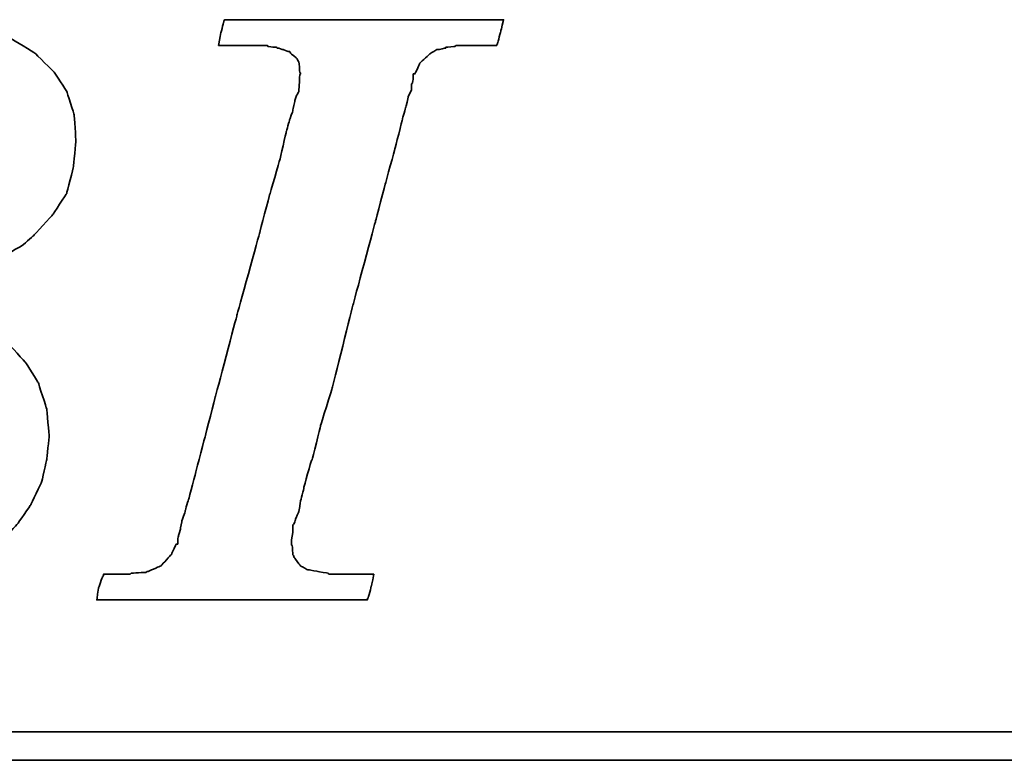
# Model space of a CAD drawing. Header units: millimetres. Extents: x 437 to 870, y -227 to -75.
# Tile 32 of 50: x 755 to 767, y -184 to -175. Entities that reach past the tile are written whole.
import ezdxf

# ---------------------------------------------------------------- set-up
doc = ezdxf.new("R2010")
doc.units = ezdxf.units.MM
doc.layers.add('DIM', color=4, linetype='CONTINUOUS')
doc.layers.add('layer 1', color=7, linetype='CONTINUOUS')

# ---------------------------------------------------------------- blocks, each defined once
blk = doc.blocks.new('TBI MOTION logo(完整正式版)')
at = {"layer": 'layer 1', "color": 22, "lineweight": 35}
for points, knots in [([(-64.65375, -6.86375), (-64.65375, -6.86375), (-64.84375, -7.29625), (-64.84375, -7.29625), (-64.84375, -7.29625), (-64.84375, -7.29625), (-64.86875, -7.34375), (-64.86875, -7.34375), (-64.86875, -7.34375), (-64.86875, -7.34375), (-64.86875, -7.36875), (-64.86875, -7.36875), (-64.86875, -7.36875), (-64.86875, -7.36875), (-65.15375, -7.65375), (-65.15375, -7.65375), (-65.15375, -7.65375), (-65.15375, -7.65375), (-65.17875, -7.65375), (-65.17875, -7.65375), (-65.17875, -7.65375), (-65.17875, -7.65375), (-65.20375, -7.67875), (-65.20375, -7.67875), (-65.20375, -7.67875), (-65.20375, -7.67875), (-65.58875, -7.87125), (-65.58875, -7.87125), (-65.58875, -7.87125), (-65.58875, -7.87125), (-65.63375, -7.87125), (-65.63375, -7.87125), (-65.63375, -7.87125), (-65.63375, -7.87125), (-65.65875, -7.89375), (-65.65875, -7.89375), (-65.65875, -7.89375), (-65.65875, -7.89375), (-66.09375, -7.94375), (-66.09375, -7.94375), (-66.09375, -7.94375), (-66.09375, -7.94375), (-66.11375, -7.94375), (-66.11375, -7.94375), (-66.11375, -7.94375), (-66.11375, -7.94375), (-66.16375, -7.94375), (-66.16375, -7.94375), (-66.16375, -7.94375), (-66.16375, -7.94375), (-66.30875, -7.94375), (-66.30875, -7.94375), (-66.30875, -7.94375), (-66.30875, -7.94375), (-66.69375, -7.94375), (-66.69375, -7.94375), (-66.69375, -7.94375), (-66.69375, -7.94375), (-67.07375, -7.94375), (-67.07375, -7.94375), (-67.07375, -7.94375), (-67.07375, -7.94375), (-67.12375, -7.94375), (-67.12375, -7.94375), (-67.12375, -7.94375), (-67.12375, -7.94375), (-67.12375, -7.96625), (-67.12375, -7.96625), (-67.12375, -7.96625), (-67.12375, -7.96625), (-67.14875, -7.99125), (-67.14875, -7.99125), (-67.14875, -7.99125), (-67.14875, -7.99125), (-67.24375, -8.34875), (-67.24375, -8.34875), (-67.24375, -8.34875), (-67.24375, -8.34875), (-67.31375, -8.68625), (-67.31375, -8.68625), (-67.31375, -8.68625), (-67.31375, -8.68625), (-67.26875, -8.68625), (-67.26875, -8.68625), (-67.26875, -8.68625), (-67.26875, -8.68625), (-67.07375, -8.68625), (-67.07375, -8.68625), (-67.07375, -8.68625), (-67.07375, -8.68625), (-66.54875, -8.68625), (-66.54875, -8.68625), (-66.54875, -8.68625), (-66.54875, -8.68625), (-65.82625, -8.68625), (-65.82625, -8.68625), (-65.82625, -8.68625), (-65.82625, -8.68625), (-65.01375, -8.68625), (-65.01375, -8.68625), (-65.01375, -8.68625), (-65.01375, -8.68625), (-64.05375, -8.68625), (-64.05375, -8.68625), (-64.05375, -8.68625), (-64.05375, -8.68625), (-62.08375, -8.68625), (-62.08375, -8.68625), (-62.08375, -8.68625), (-62.08375, -8.68625), (-60.06875, -8.68625), (-60.06875, -8.68625), (-60.06875, -8.68625), (-60.06875, -8.68625), (-59.10875, -8.68625), (-59.10875, -8.68625), (-59.10875, -8.68625), (-59.10875, -8.68625), (-58.29375, -8.68625), (-58.29375, -8.68625), (-58.29375, -8.68625), (-58.29375, -8.68625), (-57.57375, -8.68625), (-57.57375, -8.68625), (-57.57375, -8.68625), (-57.57375, -8.68625), (-57.04875, -8.68625), (-57.04875, -8.68625), (-57.04875, -8.68625), (-57.04875, -8.68625), (-56.85375, -8.68625), (-56.85375, -8.68625), (-56.85375, -8.68625), (-56.85375, -8.68625), (-56.70875, -8.68625), (-56.70875, -8.68625), (-56.70875, -8.68625), (-56.70875, -8.68625), (-56.61375, -8.68625), (-56.61375, -8.68625), (-56.61375, -8.68625), (-56.61375, -8.68625), (-56.56875, -8.68625), (-56.56875, -8.68625), (-56.56875, -8.68625), (-56.56875, -8.68625), (-55.65375, -8.63875), (-55.65375, -8.63875), (-55.65375, -8.63875), (-55.65375, -8.63875), (-54.76875, -8.51875), (-54.76875, -8.51875), (-54.76875, -8.51875), (-54.76875, -8.51875), (-53.90375, -8.30375), (-53.90375, -8.30375), (-53.90375, -8.30375), (-53.90375, -8.30375), (-53.08875, -8.03875), (-53.08875, -8.03875), (-53.08875, -8.03875), (-53.08875, -8.03875), (-52.34375, -7.65375), (-52.34375, -7.65375), (-52.34375, -7.65375), (-52.34375, -7.65375), (-51.69875, -7.29625), (-51.69875, -7.29625), (-51.69875, -7.29625), (-51.69875, -7.29625), (-51.21875, -6.91125), (-51.21875, -6.91125), (-51.21875, -6.91125), (-51.21875, -6.91125), (-50.83375, -6.50375), (-50.83375, -6.50375), (-50.83375, -6.50375), (-50.83375, -6.50375), (-50.44875, -5.94875), (-50.44875, -5.94875), (-50.44875, -5.94875), (-50.44875, -5.94875), (-50.13875, -5.30375), (-50.13875, -5.30375), (-50.13875, -5.30375), (-50.13875, -5.30375), (-49.99375, -4.65375), (-49.99375, -4.65375), (-49.99375, -4.65375), (-49.99375, -4.65375), (-49.92375, -3.98375), (-49.92375, -3.98375), (-49.92375, -3.98375), (-49.92375, -3.98375), (-49.99375, -3.19374), (-49.99375, -3.19374), (-49.99375, -3.19374), (-49.99375, -3.19374), (-50.23374, -2.44874), (-50.23374, -2.44874), (-50.23374, -2.44874), (-50.23374, -2.44874), (-50.59375, -1.87374), (-50.59375, -1.87374), (-50.59375, -1.87374), (-50.59375, -1.87374), (-51.09875, -1.31874), (-51.09875, -1.31874), (-51.09875, -1.31874), (-51.09875, -1.31874), (-51.74375, -0.81875), (-51.74375, -0.81875), (-51.74375, -0.81875), (-51.74375, -0.81875), (-52.53875, -0.48125), (-52.53875, -0.48125), (-52.53875, -0.48125), (-52.53875, -0.48125), (-53.47375, -0.21875), (-53.47375, -0.21875), (-53.47375, -0.21875), (-53.47375, -0.21875), (-54.52875, -0.04874), (-54.52875, -0.04874), (-54.52875, -0.04874), (-54.52875, -0.04874), (-55.65375, 0.12125), (-55.65375, 0.12125), (-55.65375, 0.12125), (-55.65375, 0.12125), (-54.50375, 0.28624), (-54.50375, 0.28624), (-54.50375, 0.28624), (-54.50375, 0.28624), (-53.83375, 0.38124), (-53.83375, 0.38124), (-53.83375, 0.38124), (-53.83375, 0.38124), (-53.18375, 0.50125), (-53.18375, 0.50125), (-53.18375, 0.50125), (-53.18375, 0.50125), (-52.55875, 0.66874), (-52.55875, 0.66874), (-52.55875, 0.66874), (-52.55875, 0.66874), (-52.03375, 0.86124), (-52.03375, 0.86124), (-52.03375, 0.86124), (-52.03375, 0.86124), (-51.50374, 1.03124), (-51.50374, 1.03124), (-51.50374, 1.03124), (-51.50374, 1.03124), (-51.09875, 1.27125), (-51.09875, 1.27125), (-51.09875, 1.27125), (-51.09875, 1.27125), (-50.71375, 1.48624), (-50.71375, 1.48624), (-50.71375, 1.48624), (-50.71375, 1.48624), (-50.37625, 1.77625), (-50.37625, 1.77625), (-50.37625, 1.77625), (-50.37625, 1.77625), (-49.82375, 2.37625), (-49.82375, 2.37625), (-49.82375, 2.37625), (-49.82375, 2.37625), (-49.41875, 2.99625), (-49.41875, 2.99625), (-49.41875, 2.99625), (-49.41875, 2.99625), (-49.22375, 3.76625), (-49.22375, 3.76625), (-49.22375, 3.76625), (-49.22375, 3.76625), (-49.15375, 4.50874), (-49.15375, 4.50874), (-49.15375, 4.50874), (-49.15375, 4.50874), (-49.20375, 5.25125), (-49.20375, 5.25125), (-49.20375, 5.25125), (-49.20375, 5.25125), (-49.41875, 5.92625), (-49.41875, 5.92625), (-49.41875, 5.92625), (-49.41875, 5.92625), (-49.77875, 6.47625), (-49.77875, 6.47625), (-49.77875, 6.47625), (-49.77875, 6.47625), (-50.33125, 7.02624), (-50.33125, 7.02624), (-50.33125, 7.02624), (-50.33125, 7.02624), (-51.00125, 7.43625), (-51.00125, 7.43625), (-51.00125, 7.43625), (-51.00125, 7.43625), (-51.79375, 7.72625), (-51.79375, 7.72625), (-51.79375, 7.72625), (-51.79375, 7.72625), (-52.72875, 7.89124), (-52.72875, 7.89124), (-52.72875, 7.89124), (-52.72875, 7.89124), (-53.83375, 7.98625), (-53.83375, 7.98625), (-53.83375, 7.98625), (-53.83375, 7.98625), (-53.92875, 7.98625), (-53.92875, 7.98625), (-53.92875, 7.98625), (-53.92875, 7.98625), (-54.26375, 7.98625), (-54.26375, 7.98625), (-54.26375, 7.98625), (-54.26375, 7.98625), (-54.74375, 7.98625), (-54.74375, 7.98625), (-54.74375, 7.98625), (-54.74375, 7.98625), (-55.36875, 7.98625), (-55.36875, 7.98625), (-55.36875, 7.98625), (-55.36875, 7.98625), (-56.13375, 7.98625), (-56.13375, 7.98625), (-56.13375, 7.98625), (-56.13375, 7.98625), (-56.94875, 7.98625), (-56.94875, 7.98625), (-56.94875, 7.98625), (-56.94875, 7.98625), (-58.77625, 7.98625), (-58.77625, 7.98625), (-58.77625, 7.98625), (-58.77625, 7.98625), (-60.59875, 7.98625), (-60.59875, 7.98625), (-60.59875, 7.98625), (-60.59875, 7.98625), (-61.41375, 7.98625), (-61.41375, 7.98625), (-61.41375, 7.98625), (-61.41375, 7.98625), (-62.17875, 7.98625), (-62.17875, 7.98625), (-62.17875, 7.98625), (-62.17875, 7.98625), (-62.80375, 7.98625), (-62.80375, 7.98625), (-62.80375, 7.98625), (-62.80375, 7.98625), (-63.30625, 7.98625), (-63.30625, 7.98625), (-63.30625, 7.98625), (-63.30625, 7.98625), (-63.57375, 7.98625), (-63.57375, 7.98625), (-63.57375, 7.98625), (-63.57375, 7.98625), (-63.57375, 7.96375), (-63.57375, 7.96375), (-63.57375, 7.96375), (-63.57375, 7.96375), (-63.59875, 7.94125), (-63.59875, 7.94125), (-63.59875, 7.94125), (-63.59875, 7.94125), (-63.69375, 7.55625), (-63.69375, 7.55625), (-63.69375, 7.55625), (-63.69375, 7.55625), (-63.76375, 7.24624), (-63.76375, 7.24624), (-63.76375, 7.24624), (-63.76375, 7.24624), (-63.23875, 7.24624), (-63.23875, 7.24624), (-63.23875, 7.24624), (-63.23875, 7.24624), (-62.75875, 7.24624), (-62.75875, 7.24624), (-62.75875, 7.24624), (-62.75875, 7.24624), (-62.61125, 7.24624), (-62.61125, 7.24624), (-62.61125, 7.24624), (-62.61125, 7.24624), (-62.56625, 7.24624), (-62.56625, 7.24624), (-62.56625, 7.24624), (-62.56625, 7.24624), (-62.22875, 7.24624), (-62.22875, 7.24624), (-62.22875, 7.24624), (-62.22875, 7.24624), (-62.20375, 7.24624), (-62.20375, 7.24624), (-62.20375, 7.24624), (-62.20375, 7.24624), (-62.17875, 7.21875), (-62.17875, 7.21875), (-62.17875, 7.21875), (-62.17875, 7.21875), (-61.96375, 7.17125), (-61.96375, 7.17125), (-61.96375, 7.17125), (-61.96375, 7.17125), (-61.72375, 7.12624), (-61.72375, 7.12624), (-61.72375, 7.12624), (-61.72375, 7.12624), (-61.70375, 7.12624), (-61.70375, 7.12624), (-61.70375, 7.12624), (-61.70375, 7.12624), (-61.55875, 7.07624), (-61.55875, 7.07624), (-61.55875, 7.07624), (-61.55875, 7.07624), (-61.50875, 7.07624), (-61.50875, 7.07624), (-61.50875, 7.07624), (-61.50875, 7.07624), (-61.48375, 7.02624), (-61.48375, 7.02624), (-61.48375, 7.02624), (-61.48375, 7.02624), (-61.31875, 6.83375), (-61.31875, 6.83375), (-61.31875, 6.83375), (-61.31875, 6.83375), (-61.29375, 6.81125), (-61.29375, 6.81125), (-61.29375, 6.81125), (-61.29375, 6.81125), (-61.29375, 6.78625), (-61.29375, 6.78625), (-61.29375, 6.78625), (-61.29375, 6.78625), (-61.19875, 6.50124), (-61.19875, 6.50124), (-61.19875, 6.50124), (-61.19875, 6.50124), (-61.17375, 6.45124), (-61.17375, 6.45124), (-61.17375, 6.45124), (-61.17375, 6.45124), (-61.19875, 6.40625), (-61.19875, 6.40625), (-61.19875, 6.40625), (-61.19875, 6.40625), (-61.26875, 5.99624), (-61.26875, 5.99624), (-61.26875, 5.99624), (-61.26875, 5.99624), (-61.26875, 5.85125), (-61.26875, 5.85125), (-61.26875, 5.85125), (-61.26875, 5.85125), (-61.26875, 5.82625), (-61.26875, 5.82625), (-61.26875, 5.82625), (-61.26875, 5.82625), (-61.29375, 5.80625), (-61.29375, 5.80625), (-61.29375, 5.80625), (-61.29375, 5.80625), (-61.34125, 5.66125), (-61.34125, 5.66125), (-61.34125, 5.66125), (-61.34125, 5.66125), (-61.41375, 5.44625), (-61.41375, 5.44625), (-61.41375, 5.44625), (-61.41375, 5.44625), (-61.48375, 5.15625), (-61.48375, 5.15625), (-61.48375, 5.15625), (-61.48375, 5.15625), (-61.58375, 4.82124), (-61.58375, 4.82124), (-61.58375, 4.82124), (-61.58375, 4.82124), (-61.79875, 4.00375), (-61.79875, 4.00375), (-61.79875, 4.00375), (-61.79875, 4.00375), (-62.05875, 2.99625), (-62.05875, 2.99625), (-62.05875, 2.99625), (-62.05875, 2.99625), (-62.34875, 1.91625), (-62.34875, 1.91625), (-62.34875, 1.91625), (-62.34875, 1.91625), (-62.97375, -0.41124), (-62.97375, -0.41124), (-62.97375, -0.41124), (-62.97375, -0.41124), (-63.59875, -2.75875), (-63.59875, -2.75875), (-63.59875, -2.75875), (-63.59875, -2.75875), (-63.88375, -3.86374), (-63.88375, -3.86374), (-63.88375, -3.86374), (-63.88375, -3.86374), (-64.14875, -4.82374), (-64.14875, -4.82374), (-64.14875, -4.82374), (-64.14875, -4.82374), (-64.36375, -5.64125), (-64.36375, -5.64125), (-64.36375, -5.64125), (-64.36375, -5.64125), (-64.43625, -5.97625), (-64.43625, -5.97625), (-64.43625, -5.97625), (-64.43625, -5.97625), (-64.50875, -6.28625), (-64.50875, -6.28625), (-64.50875, -6.28625), (-64.50875, -6.28625), (-64.50875, -6.30875), (-64.50875, -6.30875), (-64.50875, -6.30875), (-64.50875, -6.30875), (-64.57875, -6.50375), (-64.57875, -6.50375), (-64.57875, -6.50375), (-64.57875, -6.50375), (-64.62875, -6.69625), (-64.62875, -6.69625), (-64.62875, -6.69625), (-64.62875, -6.69625), (-64.62875, -6.76875), (-64.62875, -6.76875), (-64.62875, -6.76875), (-64.62875, -6.76875), (-64.62875, -6.81375), (-64.62875, -6.81375), (-64.62875, -6.81375), (-64.62875, -6.81375), (-64.62875, -6.83875), (-64.62875, -6.83875), (-64.62875, -6.83875), (-64.62875, -6.83875), (-64.65375, -6.86375), (-64.65375, -6.86375)], [0, 0, 0, 0, 0.00719424, 0.00719424, 0.00719424, 0.00719425, 0.01438849, 0.01438849, 0.01438849, 0.0143885, 0.02158273, 0.02158273, 0.02158273, 0.02158274, 0.02877698, 0.02877698, 0.02877698, 0.02877699, 0.03597122, 0.03597122, 0.03597122, 0.03597123, 0.04316547, 0.04316547, 0.04316547, 0.04316548, 0.05035971, 0.05035971, 0.05035971, 0.05035972, 0.05755396, 0.05755396, 0.05755396, 0.05755397, 0.0647482, 0.0647482, 0.0647482, 0.06474821, 0.07194245, 0.07194245, 0.07194245, 0.07194246, 0.07913669, 0.07913669, 0.07913669, 0.0791367, 0.08633094, 0.08633094, 0.08633094, 0.08633095, 0.09352518, 0.09352518, 0.09352518, 0.09352519, 0.10071942, 0.10071942, 0.10071942, 0.10071943, 0.10791367, 0.10791367, 0.10791367, 0.10791368, 0.11510791, 0.11510791, 0.11510791, 0.11510792, 0.12230216, 0.12230216, 0.12230216, 0.12230217, 0.1294964, 0.1294964, 0.1294964, 0.12949641, 0.13669065, 0.13669065, 0.13669065, 0.13669066, 0.14388489, 0.14388489, 0.14388489, 0.1438849, 0.15107914, 0.15107914, 0.15107914, 0.15107915, 0.15827338, 0.15827338, 0.15827338, 0.15827339, 0.16546763, 0.16546763, 0.16546763, 0.16546764, 0.17266187, 0.17266187, 0.17266187, 0.17266188, 0.17985612, 0.17985612, 0.17985612, 0.17985613, 0.18705036, 0.18705036, 0.18705036, 0.18705037, 0.1942446, 0.1942446, 0.1942446, 0.19424461, 0.20143885, 0.20143885, 0.20143885, 0.20143886, 0.20863309, 0.20863309, 0.20863309, 0.2086331, 0.21582734, 0.21582734, 0.21582734, 0.21582735, 0.22302158, 0.22302158, 0.22302158, 0.22302159, 0.23021583, 0.23021583, 0.23021583, 0.23021584, 0.23741007, 0.23741007, 0.23741007, 0.23741008, 0.24460432, 0.24460432, 0.24460432, 0.24460433, 0.25179856, 0.25179856, 0.25179856, 0.25179857, 0.25899281, 0.25899281, 0.25899281, 0.25899282, 0.26618705, 0.26618705, 0.26618705, 0.26618706, 0.27338129, 0.27338129, 0.27338129, 0.2733813, 0.28057554, 0.28057554, 0.28057554, 0.28057555, 0.28776978, 0.28776978, 0.28776978, 0.28776979, 0.29496403, 0.29496403, 0.29496403, 0.29496404, 0.30215827, 0.30215827, 0.30215827, 0.30215828, 0.30935252, 0.30935252, 0.30935252, 0.30935253, 0.31654676, 0.31654676, 0.31654676, 0.31654677, 0.32374101, 0.32374101, 0.32374101, 0.32374102, 0.33093525, 0.33093525, 0.33093525, 0.33093526, 0.3381295, 0.3381295, 0.3381295, 0.33812951, 0.34532374, 0.34532374, 0.34532374, 0.34532375, 0.35251799, 0.35251799, 0.35251799, 0.352518, 0.35971223, 0.35971223, 0.35971223, 0.35971224, 0.36690647, 0.36690647, 0.36690647, 0.36690648, 0.37410072, 0.37410072, 0.37410072, 0.37410073, 0.38129496, 0.38129496, 0.38129496, 0.38129497, 0.38848921, 0.38848921, 0.38848921, 0.38848922, 0.39568345, 0.39568345, 0.39568345, 0.39568346, 0.4028777, 0.4028777, 0.4028777, 0.40287771, 0.41007194, 0.41007194, 0.41007194, 0.41007195, 0.41726619, 0.41726619, 0.41726619, 0.4172662, 0.42446043, 0.42446043, 0.42446043, 0.42446044, 0.43165468, 0.43165468, 0.43165468, 0.43165469, 0.43884892, 0.43884892, 0.43884892, 0.43884893, 0.44604317, 0.44604317, 0.44604317, 0.44604318, 0.45323741, 0.45323741, 0.45323741, 0.45323742, 0.46043165, 0.46043165, 0.46043165, 0.46043166, 0.4676259, 0.4676259, 0.4676259, 0.46762591, 0.47482014, 0.47482014, 0.47482014, 0.47482015, 0.48201439, 0.48201439, 0.48201439, 0.4820144, 0.48920863, 0.48920863, 0.48920863, 0.48920864, 0.49640288, 0.49640288, 0.49640288, 0.49640289, 0.50359712, 0.50359712, 0.50359712, 0.50359713, 0.51079137, 0.51079137, 0.51079137, 0.51079138, 0.51798561, 0.51798561, 0.51798561, 0.51798562, 0.52517986, 0.52517986, 0.52517986, 0.52517987, 0.5323741, 0.5323741, 0.5323741, 0.53237411, 0.53956835, 0.53956835, 0.53956835, 0.53956836, 0.54676259, 0.54676259, 0.54676259, 0.5467626, 0.55395683, 0.55395683, 0.55395683, 0.55395684, 0.56115108, 0.56115108, 0.56115108, 0.56115109, 0.56834532, 0.56834532, 0.56834532, 0.56834533, 0.57553957, 0.57553957, 0.57553957, 0.57553958, 0.58273381, 0.58273381, 0.58273381, 0.58273382, 0.58992806, 0.58992806, 0.58992806, 0.58992807, 0.5971223, 0.5971223, 0.5971223, 0.59712231, 0.60431655, 0.60431655, 0.60431655, 0.60431656, 0.61151079, 0.61151079, 0.61151079, 0.6115108, 0.61870504, 0.61870504, 0.61870504, 0.61870505, 0.62589928, 0.62589928, 0.62589928, 0.62589929, 0.63309353, 0.63309353, 0.63309353, 0.63309354, 0.64028777, 0.64028777, 0.64028777, 0.64028778, 0.64748201, 0.64748201, 0.64748201, 0.64748202, 0.65467626, 0.65467626, 0.65467626, 0.65467627, 0.6618705, 0.6618705, 0.6618705, 0.66187051, 0.66906475, 0.66906475, 0.66906475, 0.66906476, 0.67625899, 0.67625899, 0.67625899, 0.676259, 0.68345324, 0.68345324, 0.68345324, 0.68345325, 0.69064748, 0.69064748, 0.69064748, 0.69064749, 0.69784173, 0.69784173, 0.69784173, 0.69784174, 0.70503597, 0.70503597, 0.70503597, 0.70503598, 0.71223022, 0.71223022, 0.71223022, 0.71223023, 0.71942446, 0.71942446, 0.71942446, 0.71942447, 0.72661871, 0.72661871, 0.72661871, 0.72661872, 0.73381295, 0.73381295, 0.73381295, 0.73381296, 0.74100719, 0.74100719, 0.74100719, 0.7410072, 0.74820144, 0.74820144, 0.74820144, 0.74820145, 0.75539568, 0.75539568, 0.75539568, 0.75539569, 0.76258993, 0.76258993, 0.76258993, 0.76258994, 0.76978417, 0.76978417, 0.76978417, 0.76978418, 0.77697842, 0.77697842, 0.77697842, 0.77697843, 0.78417266, 0.78417266, 0.78417266, 0.78417267, 0.79136691, 0.79136691, 0.79136691, 0.79136692, 0.79856115, 0.79856115, 0.79856115, 0.79856116, 0.8057554, 0.8057554, 0.8057554, 0.80575541, 0.81294964, 0.81294964, 0.81294964, 0.81294965, 0.82014388, 0.82014388, 0.82014388, 0.82014389, 0.82733813, 0.82733813, 0.82733813, 0.82733814, 0.83453237, 0.83453237, 0.83453237, 0.83453238, 0.84172662, 0.84172662, 0.84172662, 0.84172663, 0.84892086, 0.84892086, 0.84892086, 0.84892087, 0.85611511, 0.85611511, 0.85611511, 0.85611512, 0.86330935, 0.86330935, 0.86330935, 0.86330936, 0.8705036, 0.8705036, 0.8705036, 0.87050361, 0.87769784, 0.87769784, 0.87769784, 0.87769785, 0.88489209, 0.88489209, 0.88489209, 0.8848921, 0.89208633, 0.89208633, 0.89208633, 0.89208634, 0.89928058, 0.89928058, 0.89928058, 0.89928059, 0.90647482, 0.90647482, 0.90647482, 0.90647483, 0.91366906, 0.91366906, 0.91366906, 0.91366907, 0.92086331, 0.92086331, 0.92086331, 0.92086332, 0.92805755, 0.92805755, 0.92805755, 0.92805756, 0.9352518, 0.9352518, 0.9352518, 0.93525181, 0.94244604, 0.94244604, 0.94244604, 0.94244605, 0.94964029, 0.94964029, 0.94964029, 0.9496403, 0.95683453, 0.95683453, 0.95683453, 0.95683454, 0.96402878, 0.96402878, 0.96402878, 0.96402879, 0.97122302, 0.97122302, 0.97122302, 0.97122303, 0.97841727, 0.97841727, 0.97841727, 0.97841728, 0.98561151, 0.98561151, 0.98561151, 0.98561152, 0.99280576, 0.99280576, 0.99280576, 0.99280577, 1, 1, 1, 1]), ([(-40.59125, -7.94375), (-40.59125, -7.94375), (-40.97375, -7.94375), (-40.97375, -7.94375), (-40.97375, -7.94375), (-40.97375, -7.94375), (-41.38125, -7.94375), (-41.38125, -7.94375), (-41.38125, -7.94375), (-41.38125, -7.94375), (-41.54875, -7.94375), (-41.54875, -7.94375), (-41.54875, -7.94375), (-41.54875, -7.94375), (-41.59875, -7.94375), (-41.59875, -7.94375), (-41.59875, -7.94375), (-41.59875, -7.94375), (-41.88375, -7.94375), (-41.88375, -7.94375), (-41.88375, -7.94375), (-41.88375, -7.94375), (-41.90875, -7.91875), (-41.90875, -7.91875), (-41.90875, -7.91875), (-41.90875, -7.91875), (-42.19875, -7.87125), (-42.19875, -7.87125), (-42.19875, -7.87125), (-42.19875, -7.87125), (-42.43875, -7.82375), (-42.43875, -7.82375), (-42.43875, -7.82375), (-42.43875, -7.82375), (-42.45875, -7.82375), (-42.45875, -7.82375), (-42.45875, -7.82375), (-42.45875, -7.82375), (-42.48625, -7.82375), (-42.48625, -7.82375), (-42.48625, -7.82375), (-42.48625, -7.82375), (-42.67625, -7.72375), (-42.67625, -7.72375), (-42.67625, -7.72375), (-42.67625, -7.72375), (-42.70125, -7.70375), (-42.70125, -7.70375), (-42.70125, -7.70375), (-42.70125, -7.70375), (-42.72375, -7.67875), (-42.72375, -7.67875), (-42.72375, -7.67875), (-42.72375, -7.67875), (-42.86875, -7.48875), (-42.86875, -7.48875), (-42.86875, -7.48875), (-42.86875, -7.48875), (-42.89375, -7.43875), (-42.89375, -7.43875), (-42.89375, -7.43875), (-42.89375, -7.43875), (-42.91875, -7.38875), (-42.91875, -7.38875), (-42.91875, -7.38875), (-42.91875, -7.38875), (-42.93875, -7.12875), (-42.93875, -7.12875), (-42.93875, -7.12875), (-42.93875, -7.12875), (-42.96375, -7.10375), (-42.96375, -7.10375), (-42.96375, -7.10375), (-42.96375, -7.10375), (-42.96375, -7.05375), (-42.96375, -7.05375), (-42.96375, -7.05375), (-42.96375, -7.05375), (-42.96375, -7.00875), (-42.96375, -7.00875), (-42.96375, -7.00875), (-42.96375, -7.00875), (-42.91875, -6.69625), (-42.91875, -6.69625), (-42.91875, -6.69625), (-42.91875, -6.69625), (-42.91875, -6.62375), (-42.91875, -6.62375), (-42.91875, -6.62375), (-42.91875, -6.62375), (-42.91875, -6.59625), (-42.91875, -6.59625), (-42.91875, -6.59625), (-42.91875, -6.59625), (-42.91875, -6.57375), (-42.91875, -6.57375), (-42.91875, -6.57375), (-42.91875, -6.57375), (-42.91875, -6.52875), (-42.91875, -6.52875), (-42.91875, -6.52875), (-42.91875, -6.52875), (-42.89375, -6.50375), (-42.89375, -6.50375), (-42.89375, -6.50375), (-42.89375, -6.50375), (-42.84375, -6.38375), (-42.84375, -6.38375), (-42.84375, -6.38375), (-42.84375, -6.38375), (-42.84375, -6.35875), (-42.84375, -6.35875), (-42.84375, -6.35875), (-42.84375, -6.35875), (-42.74625, -6.14375), (-42.74625, -6.14375), (-42.74625, -6.14375), (-42.74625, -6.14375), (-42.70125, -5.85375), (-42.70125, -5.85375), (-42.70125, -5.85375), (-42.70125, -5.85375), (-42.60375, -5.47125), (-42.60375, -5.47125), (-42.60375, -5.47125), (-42.60375, -5.47125), (-42.60375, -5.44875), (-42.60375, -5.44875), (-42.60375, -5.44875), (-42.60375, -5.44875), (-42.38875, -4.67875), (-42.38875, -4.67875), (-42.38875, -4.67875), (-42.38875, -4.67875), (-42.36375, -4.65375), (-42.36375, -4.65375), (-42.36375, -4.65375), (-42.36375, -4.65375), (-42.12375, -3.69625), (-42.12375, -3.69625), (-42.12375, -3.69625), (-42.12375, -3.69625), (-42.12375, -3.67374), (-42.12375, -3.67374), (-42.12375, -3.67374), (-42.12375, -3.67374), (-41.78875, -2.59374), (-41.78875, -2.59374), (-41.78875, -2.59374), (-41.78875, -2.59374), (-41.18875, -0.19375), (-41.18875, -0.19375), (-41.18875, -0.19375), (-41.18875, -0.19375), (-40.54375, 2.20624), (-40.54375, 2.20624), (-40.54375, 2.20624), (-40.54375, 2.20624), (-40.25375, 3.30875), (-40.25375, 3.30875), (-40.25375, 3.30875), (-40.25375, 3.30875), (-39.98875, 4.27125), (-39.98875, 4.27125), (-39.98875, 4.27125), (-39.98875, 4.27125), (-39.77375, 5.13125), (-39.77375, 5.13125), (-39.77375, 5.13125), (-39.77375, 5.13125), (-39.67875, 5.47125), (-39.67875, 5.47125), (-39.67875, 5.47125), (-39.67875, 5.47125), (-39.60375, 5.75625), (-39.60375, 5.75625), (-39.60375, 5.75625), (-39.60375, 5.75625), (-39.60375, 5.78125), (-39.60375, 5.78125), (-39.60375, 5.78125), (-39.60375, 5.78125), (-39.50875, 5.97125), (-39.50875, 5.97125), (-39.50875, 5.97125), (-39.50875, 5.97125), (-39.50875, 6.13875), (-39.50875, 6.13875), (-39.50875, 6.13875), (-39.50875, 6.13875), (-39.48625, 6.16625), (-39.48625, 6.16625), (-39.48625, 6.16625), (-39.48625, 6.16625), (-39.46125, 6.28625), (-39.46125, 6.28625), (-39.46125, 6.28625), (-39.46125, 6.28625), (-39.46125, 6.42625), (-39.46125, 6.42625), (-39.46125, 6.42625), (-39.46125, 6.42625), (-39.41375, 6.42625), (-39.41375, 6.42625), (-39.41375, 6.42625), (-39.41375, 6.42625), (-39.29375, 6.69125), (-39.29375, 6.69125), (-39.29375, 6.69125), (-39.29375, 6.69125), (-39.26875, 6.74125), (-39.26875, 6.74125), (-39.26875, 6.74125), (-39.26875, 6.74125), (-39.24375, 6.76625), (-39.24375, 6.76625), (-39.24375, 6.76625), (-39.24375, 6.76625), (-38.98375, 7.00624), (-38.98375, 7.00624), (-38.98375, 7.00624), (-38.98375, 7.00624), (-38.95625, 7.02624), (-38.95625, 7.02624), (-38.95625, 7.02624), (-38.95625, 7.02624), (-38.78875, 7.12624), (-38.78875, 7.12624), (-38.78875, 7.12624), (-38.78875, 7.12624), (-38.76375, 7.12624), (-38.76375, 7.12624), (-38.76375, 7.12624), (-38.76375, 7.12624), (-38.74375, 7.12624), (-38.74375, 7.12624), (-38.74375, 7.12624), (-38.74375, 7.12624), (-38.52875, 7.17125), (-38.52875, 7.17125), (-38.52875, 7.17125), (-38.52875, 7.17125), (-38.52875, 7.19624), (-38.52875, 7.19624), (-38.52875, 7.19624), (-38.52875, 7.19624), (-38.50375, 7.19624), (-38.50375, 7.19624), (-38.50375, 7.19624), (-38.50375, 7.19624), (-38.26125, 7.21875), (-38.26125, 7.21875), (-38.26125, 7.21875), (-38.26125, 7.21875), (-38.23875, 7.24624), (-38.23875, 7.24624), (-38.23875, 7.24624), (-38.23875, 7.24624), (-38.21625, 7.24624), (-38.21625, 7.24624), (-38.21625, 7.24624), (-38.21625, 7.24624), (-38.18875, 7.24624), (-38.18875, 7.24624), (-38.18875, 7.24624), (-38.18875, 7.24624), (-37.90375, 7.24624), (-37.90375, 7.24624), (-37.90375, 7.24624), (-37.90375, 7.24624), (-37.85375, 7.24624), (-37.85375, 7.24624), (-37.85375, 7.24624), (-37.85375, 7.24624), (-37.75875, 7.24624), (-37.75875, 7.24624), (-37.75875, 7.24624), (-37.75875, 7.24624), (-37.42375, 7.24624), (-37.42375, 7.24624), (-37.42375, 7.24624), (-37.42375, 7.24624), (-37.08875, 7.24624), (-37.08875, 7.24624), (-37.08875, 7.24624), (-37.08875, 7.24624), (-37.06375, 7.24624), (-37.06375, 7.24624), (-37.06375, 7.24624), (-37.06375, 7.24624), (-37.06375, 7.26624), (-37.06375, 7.26624), (-37.06375, 7.26624), (-37.06375, 7.26624), (-37.03875, 7.29125), (-37.03875, 7.29125), (-37.03875, 7.29125), (-37.03875, 7.29125), (-37.03875, 7.31625), (-37.03875, 7.31625), (-37.03875, 7.31625), (-37.03875, 7.31625), (-36.94125, 7.67625), (-36.94125, 7.67625), (-36.94125, 7.67625), (-36.94125, 7.67625), (-36.86875, 7.98625), (-36.86875, 7.98625), (-36.86875, 7.98625), (-36.86875, 7.98625), (-36.98875, 7.98625), (-36.98875, 7.98625), (-36.98875, 7.98625), (-36.98875, 7.98625), (-37.42375, 7.98625), (-37.42375, 7.98625), (-37.42375, 7.98625), (-37.42375, 7.98625), (-37.94875, 7.98625), (-37.94875, 7.98625), (-37.94875, 7.98625), (-37.94875, 7.98625), (-38.57375, 7.98625), (-38.57375, 7.98625), (-38.57375, 7.98625), (-38.57375, 7.98625), (-39.29375, 7.98625), (-39.29375, 7.98625), (-39.29375, 7.98625), (-39.29375, 7.98625), (-40.82875, 7.98625), (-40.82875, 7.98625), (-40.82875, 7.98625), (-40.82875, 7.98625), (-42.36375, 7.98625), (-42.36375, 7.98625), (-42.36375, 7.98625), (-42.36375, 7.98625), (-43.08375, 7.98625), (-43.08375, 7.98625), (-43.08375, 7.98625), (-43.08375, 7.98625), (-43.70875, 7.98625), (-43.70875, 7.98625), (-43.70875, 7.98625), (-43.70875, 7.98625), (-44.23375, 7.98625), (-44.23375, 7.98625), (-44.23375, 7.98625), (-44.23375, 7.98625), (-44.66875, 7.98625), (-44.66875, 7.98625), (-44.66875, 7.98625), (-44.66875, 7.98625), (-44.88375, 7.98625), (-44.88375, 7.98625), (-44.88375, 7.98625), (-44.88375, 7.98625), (-44.90875, 7.94125), (-44.90875, 7.94125), (-44.90875, 7.94125), (-44.90875, 7.94125), (-44.90875, 7.91625), (-44.90875, 7.91625), (-44.90875, 7.91625), (-44.90875, 7.91625), (-45.00375, 7.55625), (-45.00375, 7.55625), (-45.00375, 7.55625), (-45.00375, 7.55625), (-45.05375, 7.24624), (-45.05375, 7.24624), (-45.05375, 7.24624), (-45.05375, 7.24624), (-44.61875, 7.24624), (-44.61875, 7.24624), (-44.61875, 7.24624), (-44.61875, 7.24624), (-44.11375, 7.24624), (-44.11375, 7.24624), (-44.11375, 7.24624), (-44.11375, 7.24624), (-43.99375, 7.24624), (-43.99375, 7.24624), (-43.99375, 7.24624), (-43.99375, 7.24624), (-43.94625, 7.24624), (-43.94625, 7.24624), (-43.94625, 7.24624), (-43.94625, 7.24624), (-43.92374, 7.24624), (-43.92374, 7.24624), (-43.92374, 7.24624), (-43.92374, 7.24624), (-43.65875, 7.24624), (-43.65875, 7.24624), (-43.65875, 7.24624), (-43.65875, 7.24624), (-43.63875, 7.21875), (-43.63875, 7.21875), (-43.63875, 7.21875), (-43.63875, 7.21875), (-43.46875, 7.19624), (-43.46875, 7.19624), (-43.46875, 7.19624), (-43.46875, 7.19624), (-43.39875, 7.19624), (-43.39875, 7.19624), (-43.39875, 7.19624), (-43.39875, 7.19624), (-43.37125, 7.17125), (-43.37125, 7.17125), (-43.37125, 7.17125), (-43.37125, 7.17125), (-43.34875, 7.17125), (-43.34875, 7.17125), (-43.34875, 7.17125), (-43.34875, 7.17125), (-43.20375, 7.12624), (-43.20375, 7.12624), (-43.20375, 7.12624), (-43.20375, 7.12624), (-43.05875, 7.07624), (-43.05875, 7.07624), (-43.05875, 7.07624), (-43.05875, 7.07624), (-43.01375, 7.07624), (-43.01375, 7.07624), (-43.01375, 7.07624), (-43.01375, 7.07624), (-42.98875, 7.02624), (-42.98875, 7.02624), (-42.98875, 7.02624), (-42.98875, 7.02624), (-42.79875, 6.86125), (-42.79875, 6.86125), (-42.79875, 6.86125), (-42.79875, 6.86125), (-42.77375, 6.81125), (-42.77375, 6.81125), (-42.77375, 6.81125), (-42.77375, 6.81125), (-42.74625, 6.76625), (-42.74625, 6.76625), (-42.74625, 6.76625), (-42.74625, 6.76625), (-42.72375, 6.47625), (-42.72375, 6.47625), (-42.72375, 6.47625), (-42.72375, 6.47625), (-42.70125, 6.45124), (-42.70125, 6.45124), (-42.70125, 6.45124), (-42.70125, 6.45124), (-42.70125, 6.42625), (-42.70125, 6.42625), (-42.70125, 6.42625), (-42.70125, 6.42625), (-42.72375, 6.40625), (-42.72375, 6.40625), (-42.72375, 6.40625), (-42.72375, 6.40625), (-42.74625, 5.97125), (-42.74625, 5.97125), (-42.74625, 5.97125), (-42.74625, 5.97125), (-42.74625, 5.94625), (-42.74625, 5.94625), (-42.74625, 5.94625), (-42.74625, 5.94625), (-42.74625, 5.92625), (-42.74625, 5.92625), (-42.74625, 5.92625), (-42.74625, 5.92625), (-42.77375, 5.87625), (-42.77375, 5.87625), (-42.77375, 5.87625), (-42.77375, 5.87625), (-42.81875, 5.80625), (-42.81875, 5.80625), (-42.81875, 5.80625), (-42.81875, 5.80625), (-42.86875, 5.63625), (-42.86875, 5.63625), (-42.86875, 5.63625), (-42.86875, 5.63625), (-42.91875, 5.39625), (-42.91875, 5.39625), (-42.91875, 5.39625), (-42.91875, 5.39625), (-42.91875, 5.37124), (-42.91875, 5.37124), (-42.91875, 5.37124), (-42.91875, 5.37124), (-43.01375, 5.10874), (-43.01375, 5.10874), (-43.01375, 5.10874), (-43.01375, 5.10874), (-43.10875, 4.77124), (-43.10875, 4.77124), (-43.10875, 4.77124), (-43.10875, 4.77124), (-43.29875, 3.95625), (-43.29875, 3.95625), (-43.29875, 3.95625), (-43.29875, 3.95625), (-43.58875, 2.95125), (-43.58875, 2.95125), (-43.58875, 2.95125), (-43.58875, 2.95125), (-43.87375, 1.87125), (-43.87375, 1.87125), (-43.87375, 1.87125), (-43.87375, 1.87125), (-44.52625, -0.50374), (-44.52625, -0.50374), (-44.52625, -0.50374), (-44.52625, -0.50374), (-45.14875, -2.85375), (-45.14875, -2.85375), (-45.14875, -2.85375), (-45.14875, -2.85375), (-45.43375, -3.95875), (-45.43375, -3.95875), (-45.43375, -3.95875), (-45.43375, -3.95875), (-45.69875, -4.96875), (-45.69875, -4.96875), (-45.69875, -4.96875), (-45.69875, -4.96875), (-45.91375, -5.78375), (-45.91375, -5.78375), (-45.91375, -5.78375), (-45.91375, -5.78375), (-46.01375, -6.11875), (-46.01375, -6.11875), (-46.01375, -6.11875), (-46.01375, -6.11875), (-46.01375, -6.14375), (-46.01375, -6.14375), (-46.01375, -6.14375), (-46.01375, -6.14375), (-46.10875, -6.40875), (-46.10875, -6.40875), (-46.10875, -6.40875), (-46.10875, -6.40875), (-46.15375, -6.64875), (-46.15375, -6.64875), (-46.15375, -6.64875), (-46.15375, -6.64875), (-46.20375, -6.83875), (-46.20375, -6.83875), (-46.20375, -6.83875), (-46.20375, -6.83875), (-46.22875, -6.93375), (-46.22875, -6.93375), (-46.22875, -6.93375), (-46.22875, -6.93375), (-46.22875, -7.07875), (-46.22875, -7.07875), (-46.22875, -7.07875), (-46.22875, -7.07875), (-46.27375, -7.07875), (-46.27375, -7.07875), (-46.27375, -7.07875), (-46.27375, -7.07875), (-46.39375, -7.34375), (-46.39375, -7.34375), (-46.39375, -7.34375), (-46.39375, -7.34375), (-46.39375, -7.36875), (-46.39375, -7.36875), (-46.39375, -7.36875), (-46.39375, -7.36875), (-46.42125, -7.38875), (-46.42125, -7.38875), (-46.42125, -7.38875), (-46.42125, -7.38875), (-46.68375, -7.67875), (-46.68375, -7.67875), (-46.68375, -7.67875), (-46.68375, -7.67875), (-46.70875, -7.70375), (-46.70875, -7.70375), (-46.70875, -7.70375), (-46.70875, -7.70375), (-46.75375, -7.72375), (-46.75375, -7.72375), (-46.75375, -7.72375), (-46.75375, -7.72375), (-47.08875, -7.87125), (-47.08875, -7.87125), (-47.08875, -7.87125), (-47.08875, -7.87125), (-47.11625, -7.87125), (-47.11625, -7.87125), (-47.11625, -7.87125), (-47.11625, -7.87125), (-47.13875, -7.89375), (-47.13875, -7.89375), (-47.13875, -7.89375), (-47.13875, -7.89375), (-47.56875, -7.91875), (-47.56875, -7.91875), (-47.56875, -7.91875), (-47.56875, -7.91875), (-47.59625, -7.94375), (-47.59625, -7.94375), (-47.59625, -7.94375), (-47.59625, -7.94375), (-47.64375, -7.94375), (-47.64375, -7.94375), (-47.64375, -7.94375), (-47.64375, -7.94375), (-47.73625, -7.94375), (-47.73625, -7.94375), (-47.73625, -7.94375), (-47.73625, -7.94375), (-48.07375, -7.94375), (-48.07375, -7.94375), (-48.07375, -7.94375), (-48.07375, -7.94375), (-48.36125, -7.94375), (-48.36125, -7.94375), (-48.36125, -7.94375), (-48.36125, -7.94375), (-48.36125, -7.96625), (-48.36125, -7.96625), (-48.36125, -7.96625), (-48.36125, -7.96625), (-48.36125, -7.99125), (-48.36125, -7.99125), (-48.36125, -7.99125), (-48.36125, -7.99125), (-48.38875, -8.01375), (-48.38875, -8.01375), (-48.38875, -8.01375), (-48.38875, -8.01375), (-48.50875, -8.34875), (-48.50875, -8.34875), (-48.50875, -8.34875), (-48.50875, -8.34875), (-48.55375, -8.68625), (-48.55375, -8.68625), (-48.55375, -8.68625), (-48.55375, -8.68625), (-48.45875, -8.68625), (-48.45875, -8.68625), (-48.45875, -8.68625), (-48.45875, -8.68625), (-48.07375, -8.68625), (-48.07375, -8.68625), (-48.07375, -8.68625), (-48.07375, -8.68625), (-47.52375, -8.68625), (-47.52375, -8.68625), (-47.52375, -8.68625), (-47.52375, -8.68625), (-46.92375, -8.68625), (-46.92375, -8.68625), (-46.92375, -8.68625), (-46.92375, -8.68625), (-46.25375, -8.68625), (-46.25375, -8.68625), (-46.25375, -8.68625), (-46.25375, -8.68625), (-46.20375, -8.68625), (-46.20375, -8.68625), (-46.20375, -8.68625), (-46.20375, -8.68625), (-44.71375, -8.68625), (-44.71375, -8.68625), (-44.71375, -8.68625), (-44.71375, -8.68625), (-43.22875, -8.68625), (-43.22875, -8.68625), (-43.22875, -8.68625), (-43.22875, -8.68625), (-42.55875, -8.68625), (-42.55875, -8.68625), (-42.55875, -8.68625), (-42.55875, -8.68625), (-42.50875, -8.68625), (-42.50875, -8.68625), (-42.50875, -8.68625), (-42.50875, -8.68625), (-41.93375, -8.68625), (-41.93375, -8.68625), (-41.93375, -8.68625), (-41.93375, -8.68625), (-41.38125, -8.68625), (-41.38125, -8.68625), (-41.38125, -8.68625), (-41.38125, -8.68625), (-40.97375, -8.68625), (-40.97375, -8.68625), (-40.97375, -8.68625), (-40.97375, -8.68625), (-40.78125, -8.68625), (-40.78125, -8.68625), (-40.78125, -8.68625), (-40.78125, -8.68625), (-40.78125, -8.63875), (-40.78125, -8.63875), (-40.78125, -8.63875), (-40.78125, -8.63875), (-40.75875, -8.63875), (-40.75875, -8.63875), (-40.75875, -8.63875), (-40.75875, -8.63875), (-40.66375, -8.27875), (-40.66375, -8.27875), (-40.66375, -8.27875), (-40.66375, -8.27875), (-40.59125, -7.94375), (-40.59125, -7.94375)], [0, 0, 0, 0, 0.00558659, 0.00558659, 0.00558659, 0.0055866, 0.01117318, 0.01117318, 0.01117318, 0.01117319, 0.01675978, 0.01675978, 0.01675978, 0.01675979, 0.02234637, 0.02234637, 0.02234637, 0.02234638, 0.02793296, 0.02793296, 0.02793296, 0.02793297, 0.03351955, 0.03351955, 0.03351955, 0.03351956, 0.03910615, 0.03910615, 0.03910615, 0.03910616, 0.04469274, 0.04469274, 0.04469274, 0.04469275, 0.05027933, 0.05027933, 0.05027933, 0.05027934, 0.05586592, 0.05586592, 0.05586592, 0.05586593, 0.06145251, 0.06145251, 0.06145251, 0.06145252, 0.06703911, 0.06703911, 0.06703911, 0.06703912, 0.0726257, 0.0726257, 0.0726257, 0.07262571, 0.07821229, 0.07821229, 0.07821229, 0.0782123, 0.08379888, 0.08379888, 0.08379888, 0.08379889, 0.08938547, 0.08938547, 0.08938547, 0.08938548, 0.09497207, 0.09497207, 0.09497207, 0.09497208, 0.10055866, 0.10055866, 0.10055866, 0.10055867, 0.10614525, 0.10614525, 0.10614525, 0.10614526, 0.11173184, 0.11173184, 0.11173184, 0.11173185, 0.11731844, 0.11731844, 0.11731844, 0.11731845, 0.12290503, 0.12290503, 0.12290503, 0.12290504, 0.12849162, 0.12849162, 0.12849162, 0.12849163, 0.13407821, 0.13407821, 0.13407821, 0.13407822, 0.1396648, 0.1396648, 0.1396648, 0.13966481, 0.1452514, 0.1452514, 0.1452514, 0.14525141, 0.15083799, 0.15083799, 0.15083799, 0.150838, 0.15642458, 0.15642458, 0.15642458, 0.15642459, 0.16201117, 0.16201117, 0.16201117, 0.16201118, 0.16759777, 0.16759777, 0.16759777, 0.16759778, 0.17318436, 0.17318436, 0.17318436, 0.17318437, 0.17877095, 0.17877095, 0.17877095, 0.17877096, 0.18435754, 0.18435754, 0.18435754, 0.18435755, 0.18994413, 0.18994413, 0.18994413, 0.18994414, 0.19553073, 0.19553073, 0.19553073, 0.19553074, 0.20111732, 0.20111732, 0.20111732, 0.20111733, 0.20670391, 0.20670391, 0.20670391, 0.20670392, 0.2122905, 0.2122905, 0.2122905, 0.21229051, 0.21787709, 0.21787709, 0.21787709, 0.2178771, 0.22346369, 0.22346369, 0.22346369, 0.2234637, 0.22905028, 0.22905028, 0.22905028, 0.22905029, 0.23463687, 0.23463687, 0.23463687, 0.23463688, 0.24022346, 0.24022346, 0.24022346, 0.24022347, 0.24581006, 0.24581006, 0.24581006, 0.24581007, 0.25139665, 0.25139665, 0.25139665, 0.25139666, 0.25698324, 0.25698324, 0.25698324, 0.25698325, 0.26256983, 0.26256983, 0.26256983, 0.26256984, 0.26815642, 0.26815642, 0.26815642, 0.26815643, 0.27374302, 0.27374302, 0.27374302, 0.27374303, 0.27932961, 0.27932961, 0.27932961, 0.27932962, 0.2849162, 0.2849162, 0.2849162, 0.28491621, 0.29050279, 0.29050279, 0.29050279, 0.2905028, 0.29608939, 0.29608939, 0.29608939, 0.2960894, 0.30167598, 0.30167598, 0.30167598, 0.30167599, 0.30726257, 0.30726257, 0.30726257, 0.30726258, 0.31284916, 0.31284916, 0.31284916, 0.31284917, 0.31843575, 0.31843575, 0.31843575, 0.31843576, 0.32402235, 0.32402235, 0.32402235, 0.32402236, 0.32960894, 0.32960894, 0.32960894, 0.32960895, 0.33519553, 0.33519553, 0.33519553, 0.33519554, 0.34078212, 0.34078212, 0.34078212, 0.34078213, 0.34636872, 0.34636872, 0.34636872, 0.34636873, 0.35195531, 0.35195531, 0.35195531, 0.35195532, 0.3575419, 0.3575419, 0.3575419, 0.35754191, 0.36312849, 0.36312849, 0.36312849, 0.3631285, 0.36871508, 0.36871508, 0.36871508, 0.36871509, 0.37430168, 0.37430168, 0.37430168, 0.37430169, 0.37988827, 0.37988827, 0.37988827, 0.37988828, 0.38547486, 0.38547486, 0.38547486, 0.38547487, 0.39106145, 0.39106145, 0.39106145, 0.39106146, 0.39664804, 0.39664804, 0.39664804, 0.39664805, 0.40223464, 0.40223464, 0.40223464, 0.40223465, 0.40782123, 0.40782123, 0.40782123, 0.40782124, 0.41340782, 0.41340782, 0.41340782, 0.41340783, 0.41899441, 0.41899441, 0.41899441, 0.41899442, 0.42458101, 0.42458101, 0.42458101, 0.42458102, 0.4301676, 0.4301676, 0.4301676, 0.43016761, 0.43575419, 0.43575419, 0.43575419, 0.4357542, 0.44134078, 0.44134078, 0.44134078, 0.44134079, 0.44692737, 0.44692737, 0.44692737, 0.44692738, 0.45251397, 0.45251397, 0.45251397, 0.45251398, 0.45810056, 0.45810056, 0.45810056, 0.45810057, 0.46368715, 0.46368715, 0.46368715, 0.46368716, 0.46927374, 0.46927374, 0.46927374, 0.46927375, 0.47486034, 0.47486034, 0.47486034, 0.47486035, 0.48044693, 0.48044693, 0.48044693, 0.48044694, 0.48603352, 0.48603352, 0.48603352, 0.48603353, 0.49162011, 0.49162011, 0.49162011, 0.49162012, 0.4972067, 0.4972067, 0.4972067, 0.49720671, 0.5027933, 0.5027933, 0.5027933, 0.50279331, 0.50837989, 0.50837989, 0.50837989, 0.5083799, 0.51396648, 0.51396648, 0.51396648, 0.51396649, 0.51955307, 0.51955307, 0.51955307, 0.51955308, 0.52513966, 0.52513966, 0.52513966, 0.52513967, 0.53072626, 0.53072626, 0.53072626, 0.53072627, 0.53631285, 0.53631285, 0.53631285, 0.53631286, 0.54189944, 0.54189944, 0.54189944, 0.54189945, 0.54748603, 0.54748603, 0.54748603, 0.54748604, 0.55307263, 0.55307263, 0.55307263, 0.55307264, 0.55865922, 0.55865922, 0.55865922, 0.55865923, 0.56424581, 0.56424581, 0.56424581, 0.56424582, 0.5698324, 0.5698324, 0.5698324, 0.56983241, 0.57541899, 0.57541899, 0.57541899, 0.575419, 0.58100559, 0.58100559, 0.58100559, 0.5810056, 0.58659218, 0.58659218, 0.58659218, 0.58659219, 0.59217877, 0.59217877, 0.59217877, 0.59217878, 0.59776536, 0.59776536, 0.59776536, 0.59776537, 0.60335196, 0.60335196, 0.60335196, 0.60335197, 0.60893855, 0.60893855, 0.60893855, 0.60893856, 0.61452514, 0.61452514, 0.61452514, 0.61452515, 0.62011173, 0.62011173, 0.62011173, 0.62011174, 0.62569832, 0.62569832, 0.62569832, 0.62569833, 0.63128492, 0.63128492, 0.63128492, 0.63128493, 0.63687151, 0.63687151, 0.63687151, 0.63687152, 0.6424581, 0.6424581, 0.6424581, 0.64245811, 0.64804469, 0.64804469, 0.64804469, 0.6480447, 0.65363128, 0.65363128, 0.65363128, 0.65363129, 0.65921788, 0.65921788, 0.65921788, 0.65921789, 0.66480447, 0.66480447, 0.66480447, 0.66480448, 0.67039106, 0.67039106, 0.67039106, 0.67039107, 0.67597765, 0.67597765, 0.67597765, 0.67597766, 0.68156425, 0.68156425, 0.68156425, 0.68156426, 0.68715084, 0.68715084, 0.68715084, 0.68715085, 0.69273743, 0.69273743, 0.69273743, 0.69273744, 0.69832402, 0.69832402, 0.69832402, 0.69832403, 0.70391061, 0.70391061, 0.70391061, 0.70391062, 0.70949721, 0.70949721, 0.70949721, 0.70949722, 0.7150838, 0.7150838, 0.7150838, 0.71508381, 0.72067039, 0.72067039, 0.72067039, 0.7206704, 0.72625698, 0.72625698, 0.72625698, 0.72625699, 0.73184358, 0.73184358, 0.73184358, 0.73184359, 0.73743017, 0.73743017, 0.73743017, 0.73743018, 0.74301676, 0.74301676, 0.74301676, 0.74301677, 0.74860335, 0.74860335, 0.74860335, 0.74860336, 0.75418994, 0.75418994, 0.75418994, 0.75418995, 0.75977654, 0.75977654, 0.75977654, 0.75977655, 0.76536313, 0.76536313, 0.76536313, 0.76536314, 0.77094972, 0.77094972, 0.77094972, 0.77094973, 0.77653631, 0.77653631, 0.77653631, 0.77653632, 0.78212291, 0.78212291, 0.78212291, 0.78212292, 0.7877095, 0.7877095, 0.7877095, 0.78770951, 0.79329609, 0.79329609, 0.79329609, 0.7932961, 0.79888268, 0.79888268, 0.79888268, 0.79888269, 0.80446927, 0.80446927, 0.80446927, 0.80446928, 0.81005587, 0.81005587, 0.81005587, 0.81005588, 0.81564246, 0.81564246, 0.81564246, 0.81564247, 0.82122905, 0.82122905, 0.82122905, 0.82122906, 0.82681564, 0.82681564, 0.82681564, 0.82681565, 0.83240223, 0.83240223, 0.83240223, 0.83240224, 0.83798883, 0.83798883, 0.83798883, 0.83798884, 0.84357542, 0.84357542, 0.84357542, 0.84357543, 0.84916201, 0.84916201, 0.84916201, 0.84916202, 0.8547486, 0.8547486, 0.8547486, 0.85474861, 0.8603352, 0.8603352, 0.8603352, 0.86033521, 0.86592179, 0.86592179, 0.86592179, 0.8659218, 0.87150838, 0.87150838, 0.87150838, 0.87150839, 0.87709497, 0.87709497, 0.87709497, 0.87709498, 0.88268156, 0.88268156, 0.88268156, 0.88268157, 0.88826816, 0.88826816, 0.88826816, 0.88826817, 0.89385475, 0.89385475, 0.89385475, 0.89385476, 0.89944134, 0.89944134, 0.89944134, 0.89944135, 0.90502793, 0.90502793, 0.90502793, 0.90502794, 0.91061453, 0.91061453, 0.91061453, 0.91061454, 0.91620112, 0.91620112, 0.91620112, 0.91620113, 0.92178771, 0.92178771, 0.92178771, 0.92178772, 0.9273743, 0.9273743, 0.9273743, 0.92737431, 0.93296089, 0.93296089, 0.93296089, 0.9329609, 0.93854749, 0.93854749, 0.93854749, 0.9385475, 0.94413408, 0.94413408, 0.94413408, 0.94413409, 0.94972067, 0.94972067, 0.94972067, 0.94972068, 0.95530726, 0.95530726, 0.95530726, 0.95530727, 0.96089385, 0.96089385, 0.96089385, 0.96089386, 0.96648045, 0.96648045, 0.96648045, 0.96648046, 0.97206704, 0.97206704, 0.97206704, 0.97206705, 0.97765363, 0.97765363, 0.97765363, 0.97765364, 0.98324022, 0.98324022, 0.98324022, 0.98324023, 0.98882682, 0.98882682, 0.98882682, 0.98882683, 0.99441341, 0.99441341, 0.99441341, 0.99441342, 1, 1, 1, 1]), ([(75.90875, -9.47875), (75.90875, -9.47875), (75.90875, -12.28625), (75.90875, -12.28625), (75.90875, -12.28625), (75.90875, -12.28625), (75.90875, -12.47875), (75.90875, -12.47875), (75.90875, -12.47875), (75.90875, -12.47875), (75.71625, -12.47875), (75.71625, -12.47875), (75.71625, -12.47875), (75.71625, -12.47875), (-88.32875, -12.47875), (-88.32875, -12.47875), (-88.32875, -12.47875), (-88.32875, -12.47875), (-88.32875, -13.29375), (-88.32875, -13.29375), (-88.32875, -13.29375), (-88.32875, -13.29375), (82.89125, -13.29375), (82.89125, -13.29375), (82.89125, -13.29375), (82.89125, -13.29375), (75.90875, -9.47875), (75.90875, -9.47875)], [0, 0, 0, 0, 0.14285714, 0.14285714, 0.14285714, 0.14285715, 0.28571429, 0.28571429, 0.28571429, 0.2857143, 0.42857143, 0.42857143, 0.42857143, 0.42857144, 0.57142857, 0.57142857, 0.57142857, 0.57142858, 0.71428571, 0.71428571, 0.71428571, 0.71428572, 0.85714286, 0.85714286, 0.85714286, 0.85714287, 1, 1, 1, 1])]:
    blk.add_open_spline(points, degree=3, knots=knots, dxfattribs=at)

msp = doc.modelspace()

# ---------------------------------------------------------------- block references
at = {"layer": 'DIM', "color": 7, "xscale": 0.4013856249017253, "yscale": 0.4013856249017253, "zscale": 0.4013856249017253}
msp.add_blockref('TBI MOTION logo(完整正式版)', (775.562, -178.568), dxfattribs=at)

doc.saveas('drawing.dxf')
